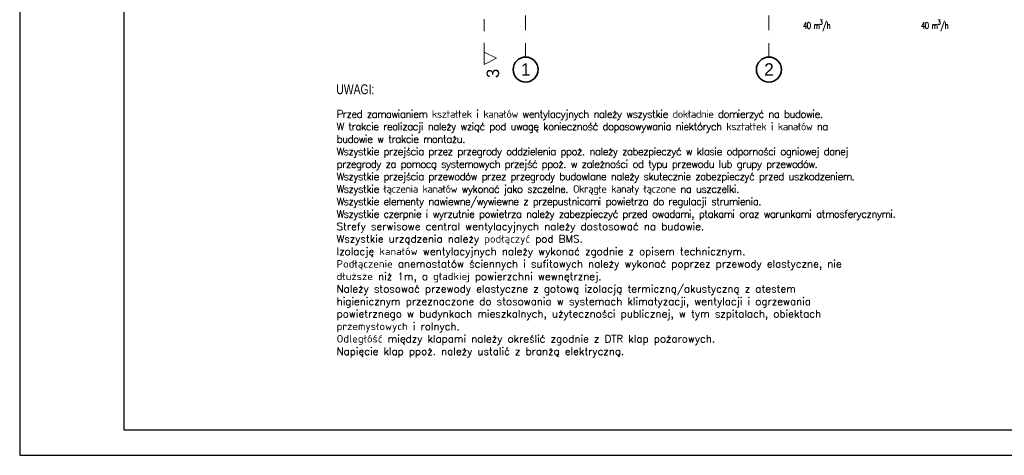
# Model space of a CAD drawing. Header units: millimetres. Extents: x -8078 to 241103, y -4319 to 602442.
# Tile 71 of 148: x 70876 to 94512, y 235281 to 245751. Entities that reach past the tile are written whole.
import ezdxf

# ---------------------------------------------------------------- set-up
doc = ezdxf.new("R2010")
doc.units = ezdxf.units.MM
doc.header["$MEASUREMENT"] = 0
doc.linetypes.add('Kropki i Kreski', pattern=[6.702778, 3.527778, -1.763889, 0, -1.411111])
doc.linetypes.add('Przerywana', pattern=[5.644444, 2.822222, -2.822222])
for name, color, linetype in [('#IS_wentylacja_opisy_bud', 7, 'Continuous'), ('#nawietrzaki', 5, 'Continuous'), ('#podkład', 252, 'Continuous'), ('_TABELA', 7, 'Continuous'), ('Konstrukcja - Siatka mod', 7, 'Continuous'), ('Znaczniki - Przekroje', 7, 'Continuous')]:
    doc.layers.add(name, color=color, linetype=linetype)
doc.styles.add('ROMANS', font='arial.ttf', dxfattribs={"height": 20})
doc.styles.add('STYL_AUTOMATYCZNY_1', font='arial.ttf')
doc.styles.add('STYL_AUTOMATYCZNY_6', font='txt')

# ---------------------------------------------------------------- blocks, each defined once
blk = doc.blocks.new('SDFGHB')
at = {"layer": 'Konstrukcja - Siatka mod', "color": 252, "linetype": 'Kropki i Kreski', "lineweight": 13, "ltscale": 100}
for p, q in [((22628, 457532), (22628, 456532)), ((28468, 457532), (28468, 456532))]:
    blk.add_line(p, q, dxfattribs=at)
at = {"layer": 'Konstrukcja - Siatka mod', "color": 252, "linetype": 'Continuous', "lineweight": 35, "ltscale": 100}
for centre in [(22628, 456232), (28468, 456232)]:
    blk.add_circle(centre, 300, dxfattribs=at)
at = {"layer": 'Znaczniki - Przekroje', "color": 252, "linetype": 'Przerywana', "lineweight": 13, "ltscale": 100}
blk.add_line((21629, 458003), (21629, 456653), dxfattribs=at)
at = {"layer": 'Znaczniki - Przekroje', "color": 252, "linetype": 'Continuous', "lineweight": 13, "ltscale": 100, "flags": 128}
blk.add_lwpolyline([(21629, 456353), (21629, 456653), (21929, 456503)], close=True, dxfattribs=at)
at = {"layer": 'Konstrukcja - Siatka mod', "color": 252, "linetype": 'Continuous', "lineweight": 13, "char_height": 300, "attachment_point": 1, "style": 'STYL_AUTOMATYCZNY_1'}
for s, insert in [('\\A1;{\\pql;\\pt0;\\fArial|b0|i0|c238|p0;\\W1.000000;1}', (22513, 456382)), ('\\A1;{\\pql;\\pt0;\\fArial|b0|i0|c238|p0;\\W1.000000;2}', (28353, 456382))]:
    blk.add_mtext(s, dxfattribs=dict(at, insert=insert))
at = {"layer": 'Znaczniki - Przekroje', "color": 252, "linetype": 'Continuous', "lineweight": 13, "insert": (21995, 456027), "char_height": 300, "attachment_point": 7, "rotation": 90, "style": 'STYL_AUTOMATYCZNY_6'}
blk.add_mtext('\\A1;{\\pql;\\pt0;\\fGeneva CE|b0|i0|c0|p0;\\W1.000000;3}', dxfattribs=at)

msp = doc.modelspace()

# ---------------------------------------------------------------- linework, layer by layer
at = {"layer": '_TABELA', "color": 7}
msp.add_lwpolyline([(70876, 264981), (112876, 264981), (70876, 264981), (70876, 235281), (112876, 235281), (112876, 264981)], dxfattribs=at)
msp.add_lwpolyline([(112276, 264371), (73376, 264371), (73376, 235891), (112276, 235891)], close=True, dxfattribs=at)

# ---------------------------------------------------------------- block references
at = {"layer": '#podkład'}
msp.add_blockref('SDFGHB', (60393, -211679), dxfattribs=at)

# ---------------------------------------------------------------- texts
at = {"layer": '#IS_wentylacja_opisy_bud', "insert": (78484, 244173, 554), "char_height": 180, "width": 13464.8, "attachment_point": 1, "style": 'ROMANS'}
msp.add_mtext('{\\T0.9;\\P\\Fromans.shx|c238;\\PPrzed zamawianiem kształtek i kanałów wentylacyjnych należy wszystkie dokładnie domierzyć na budowie.\\PW trakcie realizacji należy wziąć pod uwagę konieczność dopasowywania niektórych kształtek i kanałów na budowie w trakcie montażu.\\PWszystkie przejścia przez przegrody oddzielenia ppoż. należy zabezpieczyć w klasie odporności ogniowej danej przegrody za pomocą systemowych przejść ppoż. w zależności od typu przewodu lub grupy przewodów.\\PWszystkie przejścia przewodów przez przegrody budowlane należy skutecznie zabezpieczyć przed uszkodzeniem.\\PWszystkie łączenia kanałów wykonać jako szczelne. Okrągłe kanały łączone na uszczelki. \\PWszystkie elementy nawiewne/wywiewne z przepustnicami powietrza do regulacji strumienia.\\PWszystkie czerpnie i wyrzutnie powietrza należy zabezpieczyć przed owadami, ptakami oraz warunkami atmosferycznymi.\\P}{\\Fromans.shx|c238;Strefy serwisowe central wentylacyjnych należy dostosować na budowie.\\PWszystkie urządzenia należy podłączyć pod BMS.{\\T0.9;\\P}Izolację kanałów wentylacyjnych należy wykonać zgodnie z opisem technicznym. \\P\\pxql;Podłączenie anemostatów ściennych i sufitowych należy wykonać poprzez przewody elastyczne, nie dłuższe niż 1m, o gładkiej powierzchni wewnętrznej.\\P\\pq*;Należy stosować przewody elastyczne z gotową izolacją termiczną/akustyczną z atestem higienicznym przeznaczone do stosowania w systemach klimatyzacji, wentylacji i ogrzewania powietrznego w budynkach mieszkalnych, użyteczności publicznej, w tym szpitalach, obiektach przemysłowych i rolnych.\\POdległóść między klapami należy określić zgodnie z DTR klap pożarowych.\\PNapięcie klap ppoż. należy ustalić z branżą elektryczną.\\T0.9;\\P\\P}\\T0.9;\\P\\P', dxfattribs=at)
at = {"layer": '#nawietrzaki', "color": 7, "lineweight": 35, "char_height": 160, "width": 2356.92, "attachment_point": 5, "rotation": 0}
for insert in [(90005, 245611), (92839, 245611)]:
    msp.add_mtext('\\pxqct3;\\Fromans.shx;\\T0.9;\\W0.7;\\A1;40 m{\\H0.7x;\\S3^ ;}/h', dxfattribs=dict(at, insert=insert))
at = {"color": 7, "style": 'ROMANS', "width": 0.75}
msp.add_text('UWAGI:', height=238, dxfattribs=at).set_placement((78476, 243960, 554))

doc.saveas('drawing.dxf')
